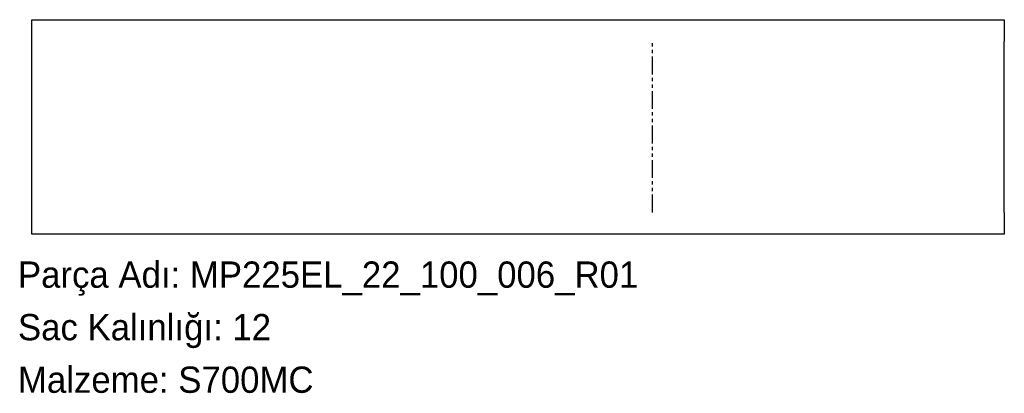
# Model space of a CAD drawing. Header units: millimetres. Extents: x 1 to 451, y -72 to 98.
import ezdxf

# ---------------------------------------------------------------- set-up
doc = ezdxf.new("R2010")
doc.units = ezdxf.units.MM
for name, pattern in [('SLD-İki-Kısa-Kesik-Çizgili-Uzun-Kesik-Çizgi', [15.748, 8.128, -1.524, 1.524, -1.524, 1.524, -1.524]), ('SLD-Katı', [0]), ('SLD-Sürekli', [0])]:
    doc.linetypes.add(name, pattern=pattern)
doc.layers.add('METIN', color=96, linetype='SLD-Katı')
doc.styles.add('SLDTEXTSTYLE0', font='ARIAL.TTF', dxfattribs={"width": 0.948, "bigfont": 'bigfont'})
doc.styles.add('SLDTEXTSTYLE1', font='ARIAL.TTF', dxfattribs={"width": 0.948})

msp = doc.modelspace()

# ---------------------------------------------------------------- linework, layer by layer
at = {"color": 7, "linetype": 'SLD-Sürekli', "lineweight": 25}
for p, q in [((6.308847, 88.4), (6.308847, 98.4)), ((6.308847, 98.4), (275.308847, 98.4)), ((275.308847, 98.4), (304.944537, 98.4)), ((304.944537, 98.4), (450.944537, 98.4)), ((450.944537, 98.4), (450.944537, 88.4)), ((6.308847, 10.4), (6.308847, 88.4)), ((450.944537, 10.4), (450.944537, 88.4)), ((6.308847, 0.4), (6.308847, 10.4)), ((450.944537, 10.4), (450.944537, 0.4)), ((275.308847, 0.4), (6.308847, 0.4)), ((304.944537, 0.4), (275.308847, 0.4)), ((450.944537, 0.4), (304.944537, 0.4))]:
    msp.add_line(p, q, dxfattribs=at)
at = {"color": 7, "linetype": 'SLD-İki-Kısa-Kesik-Çizgili-Uzun-Kesik-Çizgi'}
msp.add_line((290.126692, 10.4), (290.126692, 88.4), dxfattribs=at)

# ---------------------------------------------------------------- texts
at = {"layer": 'METIN', "char_height": 12, "attachment_point": 1}
for s, insert, style in [('Parça Adı: MP225EL_22_100_006_R01', (0, -12.031187), 'SLDTEXTSTYLE0'), ('Sac Kalınlığı: 12', (0, -36.031187), 'SLDTEXTSTYLE0'), ('Malzeme: S700MC', (0, -60.031187), 'SLDTEXTSTYLE1')]:
    msp.add_mtext(s, dxfattribs=dict(at, insert=insert, style=style))

doc.saveas('drawing.dxf')
